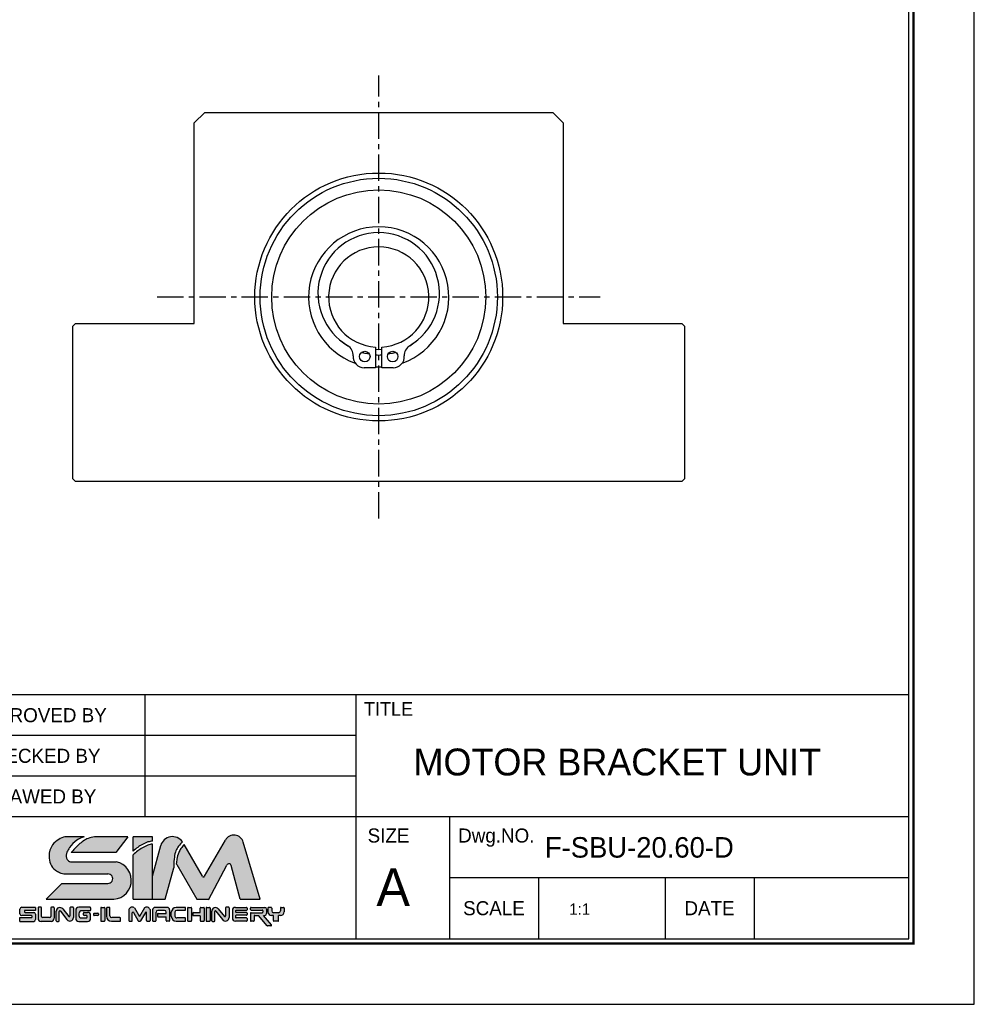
# Model space of a CAD drawing. Header units: millimetres. Extents: x 1532 to 2060, y 1208 to 1582.
# Tile 2 of 3: x 1879 to 2060, y 1208 to 1395. Entities that reach past the tile are written whole.
import ezdxf
from ezdxf.enums import TextEntityAlignment as Align

# ---------------------------------------------------------------- set-up
doc = ezdxf.new("R2010")
doc.units = ezdxf.units.MM
doc.linetypes.add('CENTER', pattern=[2, 1.25, -0.25, 0.25, -0.25])
for name, color, linetype in [('S1', 1, 'CENTER'), ('Z5', 7, 'Continuous'), ('Z7', 7, 'Continuous')]:
    doc.layers.add(name, color=color, linetype=linetype)

# ---------------------------------------------------------------- blocks, each defined once
blk = doc.blocks.new('란표제')
h = blk.add_hatch(color=150)
h.dxf.hatch_style = 1
edge = h.paths.add_edge_path()
edge.add_spline(control_points=[(207.254885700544, 16.33602195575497), (207.4122922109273, 16.47608683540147), (207.7174809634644, 16.74765264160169), (208.2523540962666, 17.06731062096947), (208.7774405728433, 17.32249890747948), (209.1543874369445, 17.38665720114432), (209.319017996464, 17.41467816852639)], knot_values=[0, 0, 0, 0, 0.6304310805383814, 1.222315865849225, 1.865724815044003, 2.364625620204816, 2.364625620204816, 2.364625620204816, 2.364625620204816], degree=3, periodic=0)
edge.add_line((209.319017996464, 17.41467816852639), (209.319017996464, 17.8749359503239))
edge.add_line((209.319017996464, 17.8749359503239), (207.254885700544, 17.8749359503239))
edge.add_line((207.254885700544, 17.8749359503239), (207.254885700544, 16.33602195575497))
edge = h.paths.add_edge_path()
edge.add_spline(control_points=[(209.319017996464, 17.09505608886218), (209.1507810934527, 17.05636180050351), (208.7718837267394, 16.96921585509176), (208.2430076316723, 16.7021166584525), (207.7228945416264, 16.35351243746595), (207.413543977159, 16.08416408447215), (207.254885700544, 15.9460219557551)], knot_values=[0, 0, 0, 0, 0.5164407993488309, 1.163110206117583, 1.761888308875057, 2.392319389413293, 2.392319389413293, 2.392319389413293, 2.392319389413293], degree=3, periodic=0)
edge.add_line((207.254885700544, 15.9460219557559), (207.254885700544, 11.2074160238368))
edge.add_line((207.254885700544, 11.2074160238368), (209.319017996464, 11.2074160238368))
edge.add_line((209.319017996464, 11.2074160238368), (209.319017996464, 17.09505608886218))
edge = h.paths.add_edge_path()
edge.add_line((205.4485281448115, 15.20675719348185), (200.5646388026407, 15.20675719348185))
edge.add_spline(control_points=[(200.5646388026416, 15.20675719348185), (200.4849448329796, 15.2311278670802), (200.2902893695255, 15.29065413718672), (200.0764048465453, 15.67955931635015), (200.1444277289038, 16.22277553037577), (200.5626230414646, 16.86702953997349), (201.1445093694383, 17.51252125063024), (201.753622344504, 17.7642963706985), (202.0212897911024, 17.8749359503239)], knot_values=[0, 0, 0, 0, 0.2433595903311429, 0.5944147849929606, 1.213183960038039, 1.789398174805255, 2.88702788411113, 3.747486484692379, 3.747486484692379, 3.747486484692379, 3.747486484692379], degree=3, periodic=0)
edge.add_line((202.021289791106, 17.87493595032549), (199.975920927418, 17.87493595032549))
edge.add_spline(control_points=[(199.975920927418, 17.87493595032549), (199.7520550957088, 17.7906646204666), (199.2509278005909, 17.60202188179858), (198.4944564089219, 16.96557093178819), (198.1991549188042, 15.94031959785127), (198.3773366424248, 14.94330619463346), (198.8409946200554, 14.33840604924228), (199.2605940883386, 14.13379854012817), (199.4124566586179, 14.059746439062)], knot_values=[0, 0, 0, 0, 0.550739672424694, 1.232839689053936, 2.19963066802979, 2.850121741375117, 3.513003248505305, 3.888995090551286, 3.888995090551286, 3.888995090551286, 3.888995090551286], degree=3, periodic=0)
edge.add_arc((200.0158996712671, 15.21120487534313), 1.299999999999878, 242.3423855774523, 270.0000000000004)
edge.add_line((200.0158996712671, 13.91120487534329), (204.5640160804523, 13.91120487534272))
edge.add_arc((204.5640160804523, 13.39961279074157), 0.5115920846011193, 270.18688939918, 90, ccw=False)
edge.add_line((204.565684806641, 12.88802342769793), (199.6526393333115, 12.88802342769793))
edge.add_line((199.6526393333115, 12.88802342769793), (197.9720319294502, 11.2074160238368))
edge.add_line((197.9720319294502, 11.2074160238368), (204.7937810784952, 11.2074160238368))
edge.add_arc((205.0304162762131, 13.2219417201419), 2.028376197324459, 263.3004820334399, 78.10426637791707)
edge = h.paths.add_edge_path(flags=17)
edge.add_spline(control_points=[(203.124493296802, 17.8749359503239), (202.8996633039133, 17.82721986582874), (202.2807588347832, 17.69586862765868), (201.4378743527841, 17.06335641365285), (200.9055243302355, 16.48007066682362), (200.6418784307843, 16.19119889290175)], knot_values=[0, 0, 0, 0, 0.6846043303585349, 1.884555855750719, 3.061918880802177, 3.061918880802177, 3.061918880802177, 3.061918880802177], degree=3, periodic=0)
edge.add_line((200.6418784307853, 16.19119889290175), (205.4077128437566, 16.19119889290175))
edge.add_line((205.4077128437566, 16.19119889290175), (206.7038211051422, 17.8749359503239))
edge.add_line((206.7038211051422, 17.8749359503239), (203.124493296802, 17.8749359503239))
h = blk.add_hatch(color=8)
h.dxf.hatch_style = 1
edge = h.paths.add_edge_path()
edge.add_spline(control_points=[(211.586712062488, 14.73767623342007), (211.5979655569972, 15.05995682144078), (211.6173841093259, 15.61607052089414), (211.7789107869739, 16.3460245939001), (212.0883945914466, 16.90037927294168), (212.3712800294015, 17.17334599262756), (212.5211611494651, 17.31797188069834)], knot_values=[0, 0, 0, 0, 0.7435831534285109, 1.283095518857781, 1.707763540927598, 2.186317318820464, 2.186317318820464, 2.186317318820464, 2.186317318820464], degree=3, periodic=0)
edge.add_arc((211.4478182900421, 16.58453128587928), 1.300000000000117, 34.34572044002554, 164.9999999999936)
edge.add_line((210.1921147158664, 16.92099604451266), (209.319017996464, 13.66255472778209))
edge.add_line((209.319017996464, 13.66255472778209), (209.319017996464, 11.2074160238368))
edge.add_line((209.319017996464, 11.2074160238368), (210.6863499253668, 11.2074160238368))
edge.add_line((210.6863499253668, 11.2074160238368), (211.5798839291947, 14.54213032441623))
edge.add_spline(control_points=[(211.5798839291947, 14.5421303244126), (211.5821599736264, 14.60731229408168), (211.5844360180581, 14.67249426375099), (211.586712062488, 14.73767623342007)], knot_values=[2.186317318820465, 2.186317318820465, 2.186317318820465, 2.186317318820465, 2.336708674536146, 2.336708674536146, 2.336708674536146, 2.336708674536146], degree=3, periodic=0)
edge = h.paths.add_edge_path()
edge.add_arc((217.4733307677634, 14.73094655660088), 0.2599999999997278, 14.999999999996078, 152.0936797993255, ccw=False)
edge.add_line((217.7244714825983, 14.79823950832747), (218.681274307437, 11.22740275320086))
edge.add_line((218.681274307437, 11.22740275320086), (220.7932630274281, 11.22740275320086))
edge.add_line((220.7932630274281, 11.22740275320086), (218.9990320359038, 17.29391512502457))
edge.add_arc((218.0017364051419, 16.99895508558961), 1.040000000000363, 16.47610349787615, 150.0000000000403)
edge.add_line((217.101069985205, 17.51895508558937), (214.8678378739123, 13.65088360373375))
edge.add_arc((214.7552545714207, 13.71588360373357), 0.1299999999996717, 210.0000000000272, 330.0000000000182, ccw=False)
edge.add_line((214.642671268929, 13.65088360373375), (212.6921295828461, 17.02932090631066))
edge.add_spline(control_points=[(212.6921295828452, 17.02932090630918), (212.5742457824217, 16.89979221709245), (212.3414632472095, 16.64401477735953), (212.065290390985, 16.12183659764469), (211.9274507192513, 15.54940397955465), (211.8798952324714, 15.13850761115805), (211.8598466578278, 14.96528077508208)], knot_values=[0, 0, 0, 0, 0.523800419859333, 1.034337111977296, 1.752334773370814, 2.275651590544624, 2.275651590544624, 2.275651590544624, 2.275651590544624], degree=3, periodic=0)
edge.add_arc((211.7973139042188, 14.85130860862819), 0.1300000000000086, 30.0000000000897, 61.24788174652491, ccw=False)
edge.add_line((211.9098972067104, 14.91630860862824), (214.0576988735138, 11.19620699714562))
edge.add_line((214.0576988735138, 11.19620699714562), (215.3070704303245, 11.1962069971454))
edge.add_line((215.3070704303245, 11.1962069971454), (217.243565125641, 14.85263365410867))
h = blk.add_hatch(color=150)
h.dxf.hatch_style = 1
h.paths.add_polyline_path([(196.8398843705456, 9.607704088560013, 0.4142135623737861), (196.644884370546, 9.80270408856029), (195.7199446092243, 9.80270408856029, -0.4142135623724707), (195.6549446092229, 9.867704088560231), (195.654944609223, 9.948566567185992, -0.4142135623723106), (195.7199446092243, 10.0135665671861), (196.8398843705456, 10.0135665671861), (196.8398843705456, 10.3463613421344), (195.3763517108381, 10.34636134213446, 0.4142135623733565), (195.1813517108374, 10.15136134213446), (195.1813517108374, 9.651637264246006, 0.4142135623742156), (195.3763517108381, 9.45663726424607), (196.4043549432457, 9.456637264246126, -0.4142135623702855), (196.4693549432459, 9.391637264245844), (196.4693549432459, 9.314484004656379, -0.4142135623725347), (196.4043549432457, 9.249484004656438), (195.1625882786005, 9.249484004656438), (195.1625882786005, 8.845717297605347), (196.644884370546, 8.845717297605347, 0.4142135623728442), (196.8398843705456, 9.04071729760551)])
h.paths.add_polyline_path([(204.2241152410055, 10.26798301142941, 0.4142135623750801), (204.1591152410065, 10.33298301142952), (203.8636730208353, 10.33298301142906, 0.4142135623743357), (203.7986730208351, 10.26798301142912), (203.7986730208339, 8.929340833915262, 0.4142135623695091), (203.8636730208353, 8.864340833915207), (204.1591152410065, 8.864340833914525, 0.4142135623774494), (204.2241152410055, 8.929340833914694)])
h.paths.add_polyline_path([(207.1653805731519, 9.763626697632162, -0.7673269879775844), (207.2866722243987, 9.796126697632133), (207.8058751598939, 8.896840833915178, 0.2679491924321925), (207.8621668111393, 8.864340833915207), (207.9913022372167, 8.864340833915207, 0.2679491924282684), (208.0475938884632, 8.896840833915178), (208.5667968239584, 9.796126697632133, -0.7673269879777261), (208.6880884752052, 9.763626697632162), (208.6880884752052, 8.929340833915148, 0.4142135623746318), (208.7530884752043, 8.864340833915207), (208.9903602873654, 8.864340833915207, 0.4142135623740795), (209.0553602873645, 8.929340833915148), (209.0553602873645, 10.10884705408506, 0.5572135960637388), (208.4489020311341, 10.2713470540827), (207.9267345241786, 9.366926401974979), (207.4045670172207, 10.27134705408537, 0.5198906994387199), (206.7981087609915, 10.10884705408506), (206.7981087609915, 8.929340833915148, 0.4142135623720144), (206.8631087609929, 8.864340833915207), (207.1003805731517, 8.864340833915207, 0.414213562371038), (207.1653805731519, 8.929340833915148)])
h = blk.add_hatch(color=251)
h.dxf.hatch_style = 1
h.paths.add_polyline_path([(203.5669230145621, 9.653807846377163, 0.4142135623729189), (203.5019230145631, 9.718807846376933), (203.0985386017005, 9.718807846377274, 0.4142135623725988), (203.0335386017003, 9.653807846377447), (203.0335386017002, 9.535083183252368, 0.4142135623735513), (203.0985386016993, 9.470083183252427), (203.5019230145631, 9.470083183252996, 0.4142135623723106), (203.5669230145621, 9.535083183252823)])
h.paths.add_polyline_path([(198.8155383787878, 9.170717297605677), (198.8155383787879, 10.28136134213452, 0.4142135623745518), (198.7505383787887, 10.34636134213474), (198.5312483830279, 10.34636134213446, 0.4142135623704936), (198.4662483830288, 10.28136134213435), (198.4662483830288, 9.374979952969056, -0.4142135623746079), (198.3362483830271, 9.244979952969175), (197.6035467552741, 9.244979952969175, -0.4142135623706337), (197.4735467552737, 9.374979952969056), (197.4735467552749, 10.28136134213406, 0.4142135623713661), (197.4085467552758, 10.34636134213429), (197.173220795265, 10.3463613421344, 0.4142135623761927), (197.1082207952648, 10.28136134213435), (197.1082207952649, 9.170717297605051, 0.4142135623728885), (197.4332207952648, 8.845717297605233), (198.490538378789, 8.845717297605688, 0.4142135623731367)])
h.paths.add_polyline_path([(200.8836941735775, 9.265258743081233), (200.8836941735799, 10.28136134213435, 0.4142135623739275), (200.8186941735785, 10.3463613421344), (200.5662103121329, 10.34636134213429, 0.4142135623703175), (200.5012103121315, 10.28136134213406), (200.5012103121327, 9.419089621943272, -0.7053166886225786), (200.385850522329, 9.377993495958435), (199.7365529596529, 10.17365216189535, 0.7053166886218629), (199.0443942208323, 9.927075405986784), (199.0443942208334, 8.91071729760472, 0.4142135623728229), (199.1093942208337, 8.845717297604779), (199.3056264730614, 8.84571729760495, 0.4142135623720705), (199.3706264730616, 8.910717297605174), (199.3706264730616, 9.904828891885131, -0.7182104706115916), (199.4873633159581, 9.944177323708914), (200.1832731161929, 9.02916815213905, 0.7182104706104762)])
h.paths.add_polyline_path([(202.7217367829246, 9.170717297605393), (202.7217367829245, 9.475145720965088, 0.414213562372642), (202.3967367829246, 9.80014572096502), (202.0179389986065, 9.800145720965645, 0.414213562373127), (201.9529389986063, 9.735145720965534), (201.9529389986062, 9.538394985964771, 0.4142135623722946), (202.0179389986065, 9.47339498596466), (202.273324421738, 9.473394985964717, -0.4142135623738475), (202.3383244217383, 9.40839498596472), (202.3383244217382, 9.281672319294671, -0.414213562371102), (202.273324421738, 9.21667231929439), (201.7241999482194, 9.21667231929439, -0.4142135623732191), (201.4641999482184, 9.476672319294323), (201.4641999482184, 9.652153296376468, -0.4142135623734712), (201.7891999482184, 9.977153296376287), (202.6567367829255, 9.97715329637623, 0.4142135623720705), (202.7217367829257, 10.04215329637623), (202.7217367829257, 10.2813613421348, 0.4142135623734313), (202.6567367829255, 10.3463613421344), (201.4565649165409, 10.3463613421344, 0.4142135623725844), (201.1315649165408, 10.02136134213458), (201.1315649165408, 9.170717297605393, 0.4142135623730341), (201.4565649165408, 8.845717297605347), (202.3967367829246, 8.845717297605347, 0.4142135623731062)])
h.paths.add_polyline_path([(205.9125890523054, 9.174990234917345, 0.4142135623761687), (205.8475890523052, 9.23999023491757), (204.9759224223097, 9.23999023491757, -0.4142135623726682), (204.7809224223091, 9.434990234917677), (204.7809224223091, 10.26798301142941, 0.4142135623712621), (204.7159224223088, 10.33298301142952), (204.4844112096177, 10.33298301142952, 0.4142135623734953), (204.4194112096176, 10.26798301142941), (204.4194112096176, 9.38434083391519, 0.4142135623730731), (204.9394112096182, 8.864340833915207), (205.8475890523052, 8.864340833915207, 0.4142135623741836), (205.9125890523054, 8.929340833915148)])
h.paths.add_polyline_path([(209.694731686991, 9.823725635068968, -0.4142135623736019), (209.8897316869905, 10.01872563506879), (210.5938065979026, 10.0187256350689, -0.4142135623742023), (210.7888065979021, 9.823725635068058), (210.7888065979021, 9.69676070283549), (209.9214226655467, 9.696760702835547, 0.4142135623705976), (209.8564226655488, 9.631760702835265), (209.8564226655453, 9.40577132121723, 0.41421356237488), (209.9214226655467, 9.340771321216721), (210.7888065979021, 9.34077132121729), (210.7888065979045, 8.929340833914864, 0.4142135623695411), (210.8538065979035, 8.864340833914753), (211.0838216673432, 8.86434083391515, 0.4142135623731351), (211.1488216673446, 8.929340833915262), (211.1488216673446, 10.07298301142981, 0.4142135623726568), (210.8888216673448, 10.33298301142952), (209.5973415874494, 10.33298301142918, 0.4142135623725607), (209.337341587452, 10.07298301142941), (209.337341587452, 8.929340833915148, 0.4142135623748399), (209.4023415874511, 8.864340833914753), (209.6297316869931, 8.864340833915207, 0.4142135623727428), (209.694731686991, 8.929340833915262)])
h.paths.add_polyline_path([(212.8488973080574, 9.150598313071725, 0.4142135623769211), (212.7838973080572, 9.21559831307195), (211.9150975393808, 9.215598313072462, -0.4142135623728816), (211.7200975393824, 9.410598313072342), (211.7200975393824, 9.825681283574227, -0.4142135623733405), (211.9150975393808, 10.02068128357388), (212.7838973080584, 10.02068128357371, 0.4142135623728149), (212.8488973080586, 10.08568128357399), (212.8488973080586, 10.26798301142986, 0.4142135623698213), (212.7838973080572, 10.33298301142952), (211.8480273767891, 10.33298301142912, 0.414213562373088), (211.3280273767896, 9.812983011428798), (211.3280273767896, 9.384340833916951, 0.4142135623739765), (211.8480273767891, 8.864340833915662), (212.7838973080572, 8.864340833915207, 0.4142135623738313), (212.8488973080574, 8.929340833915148)])
h.paths.add_polyline_path([(213.492579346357, 10.26798301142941, 0.41421356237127), (213.4275793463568, 10.33298301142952), (213.1321371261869, 10.33298301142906, 0.414213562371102), (213.0671371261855, 10.26798301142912), (213.0671371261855, 8.929340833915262, 0.4142135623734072), (213.1321371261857, 8.864340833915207), (213.4275793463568, 8.864340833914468, 0.4142135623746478), (213.492579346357, 8.929340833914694)])
h.paths.add_polyline_path([(214.8456035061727, 10.26798301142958, 0.4142135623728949), (214.7806035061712, 10.33298301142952), (214.4851612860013, 10.33298301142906, 0.4142135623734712), (214.4201612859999, 10.26798301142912), (214.4201612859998, 9.839948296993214, -0.4142135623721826), (214.3551612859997, 9.774948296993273), (213.676330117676, 9.774948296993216, 0.4142135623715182), (213.6113301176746, 9.709948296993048), (213.6113301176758, 9.520356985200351, 0.4142135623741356), (213.676330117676, 9.455356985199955), (214.3551612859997, 9.45535698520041, -0.4142135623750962), (214.4201612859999, 9.390356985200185), (214.4201612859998, 8.929340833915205, 0.4142135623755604), (214.4851612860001, 8.864340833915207), (214.7806035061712, 8.864340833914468, 0.414213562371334), (214.8456035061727, 8.929340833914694)])
h.paths.add_polyline_path([(215.4624624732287, 10.26798301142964, 0.4142135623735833), (215.3974624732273, 10.33298301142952), (215.1020202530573, 10.33298301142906, 0.414213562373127), (215.0370202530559, 10.26798301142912), (215.0370202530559, 8.929340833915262, 0.4142135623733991), (215.1020202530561, 8.864340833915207), (215.3974624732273, 8.864340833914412, 0.4142135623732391), (215.4624624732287, 8.929340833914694)])
h.paths.add_polyline_path([(216.339469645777, 10.17365216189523, 0.7053166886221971), (215.6473109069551, 9.927075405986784), (215.6473109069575, 8.91071729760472, 0.4142135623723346), (215.7123109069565, 8.845717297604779), (215.9085431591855, 8.84571729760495, 0.4142135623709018), (215.9735431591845, 8.910717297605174), (215.9735431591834, 9.904828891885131, -0.7182104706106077), (216.0902800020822, 9.944177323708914), (216.7861898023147, 9.02916815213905, 0.7182104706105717), (217.4866108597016, 9.265258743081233), (217.4866108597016, 10.28136134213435, 0.4142135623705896), (217.4216108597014, 10.3463613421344), (217.1691269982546, 10.34636134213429, 0.4142135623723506), (217.1041269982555, 10.28136134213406), (217.1041269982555, 9.419089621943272, -0.7053166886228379), (216.9887672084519, 9.377993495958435)])
h.paths.add_polyline_path([(219.420415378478, 10.26798301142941, 0.4142135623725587), (219.3554153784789, 10.33298301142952), (218.1709172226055, 10.33298301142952, 0.4142135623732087), (217.8459172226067, 10.00798301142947), (217.8459172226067, 9.189340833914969, 0.4142135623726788), (218.1709172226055, 8.864340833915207), (219.3554153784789, 8.864340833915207, 0.4142135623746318), (219.420415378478, 8.929340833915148), (219.420415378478, 9.143462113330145, 0.4142135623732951), (219.3554153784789, 9.208462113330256), (218.2404718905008, 9.208462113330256, -0.4142135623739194), (218.1754718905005, 9.273462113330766), (218.1754718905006, 9.438182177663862, -0.4142135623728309), (218.240471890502, 9.503182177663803), (219.3554153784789, 9.50318217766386, 0.414213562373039), (219.420415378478, 9.568182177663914), (219.420415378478, 9.728365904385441, 0.4142135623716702), (219.3554153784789, 9.793365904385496), (218.240471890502, 9.793365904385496, -0.4142135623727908), (218.1754718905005, 9.858365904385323), (218.1754718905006, 9.955071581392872, -0.4142135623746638), (218.2404718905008, 10.02007158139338), (219.3554153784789, 10.02007158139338, 0.4142135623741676), (219.420415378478, 10.08507158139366)])
h.paths.add_polyline_path([(221.4898233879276, 10.13798301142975, 0.4142135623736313), (221.2948233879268, 10.3329830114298), (219.8352710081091, 10.33298301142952, 0.4142135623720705), (219.7702710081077, 10.26798301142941), (219.7702710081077, 10.10677544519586, 0.414213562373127), (219.8352710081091, 10.04177544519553), (221.0336939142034, 10.0417754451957, -0.4142135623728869), (221.0986939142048, 9.976775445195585), (221.0986939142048, 9.837352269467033, -0.4142135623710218), (221.0336939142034, 9.772352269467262), (219.8352710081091, 9.772352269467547, 0.4142135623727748), (219.7702710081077, 9.707352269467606), (219.7702710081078, 8.929340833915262, 0.4142135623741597), (219.8352710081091, 8.864340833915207), (220.0926108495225, 8.864340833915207, 0.4142135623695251), (220.1576108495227, 8.929340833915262), (220.1576108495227, 9.414242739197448, -0.4142135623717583), (220.2226108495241, 9.479242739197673), (220.6306965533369, 9.479242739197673), (221.5531320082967, 8.379926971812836, 0.2216946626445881), (221.6029248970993, 8.356708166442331), (221.9552971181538, 8.35670816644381, 0.637070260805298), (222.0050900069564, 8.46348936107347), (221.1527717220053, 9.479242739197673), (221.2948233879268, 9.479242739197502, 0.414213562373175), (221.4898233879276, 9.674242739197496)])
h.paths.add_polyline_path([(223.366210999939, 9.869242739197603), (223.366210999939, 10.26798301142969, 0.4142135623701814), (223.3012109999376, 10.33298301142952), (223.0343925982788, 10.33298301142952, 0.4142135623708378), (222.9693925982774, 10.26798301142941), (222.9693925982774, 9.96735226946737, -0.4142135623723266), (222.7743925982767, 9.772352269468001), (222.2290342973, 9.772352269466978, -0.4142135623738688), (222.034034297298, 9.967352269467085), (222.034034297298, 10.26798301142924, 0.4142135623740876), (221.969034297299, 10.33298301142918), (221.7022158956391, 10.33298301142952, 0.4142135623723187), (221.63721589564, 10.26798301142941), (221.63721589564, 9.869242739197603, 0.4142135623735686), (222.0272158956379, 9.479242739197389), (222.9762109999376, 9.479242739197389, 0.4142135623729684)])
h.paths.add_polyline_path([(222.7748939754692, 9.479242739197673), (222.2133923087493, 9.479242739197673), (222.2133923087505, 8.929340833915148, 0.4142135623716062), (222.2783923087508, 8.864340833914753), (222.7098939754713, 8.864340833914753, 0.4142135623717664), (222.7748939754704, 8.929340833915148)])
for p, q in [((202.0212897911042, 17.87493595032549), (199.975920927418, 17.87493595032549)), ((206.7038211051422, 17.8749359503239), (203.124493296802, 17.8749359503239)), ((206.7038211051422, 17.8749359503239), (205.4077128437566, 16.19119889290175)), ((209.319017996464, 17.8749359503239), (207.254885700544, 17.8749359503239)), ((207.254885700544, 16.33602195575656), (207.254885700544, 17.8749359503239)), ((209.319017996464, 17.41467816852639), (209.319017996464, 17.8749359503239)), ((209.319017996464, 11.2074160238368), (209.319017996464, 17.09505608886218)), ((209.319017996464, 13.66255472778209), (210.1921147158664, 16.92099604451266)), ((214.6426712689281, 13.65088360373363), (212.692129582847, 17.02932090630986)), ((214.8678378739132, 13.65088360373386), (217.101069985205, 17.51895508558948)), ((220.7932630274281, 11.22740275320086), (218.9990320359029, 17.29391512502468)), ((205.4077128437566, 16.19119889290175), (200.6418784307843, 16.19119889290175)), ((207.254885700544, 11.2074160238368), (207.254885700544, 15.94602195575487)), ((200.5646388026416, 15.20675719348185), (205.4485281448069, 15.20675719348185)), ((211.9098972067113, 14.91630860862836), (214.0576988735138, 11.19620699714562)), ((215.2814177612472, 11.14777045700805), (217.2435651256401, 14.8526336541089)), ((218.681274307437, 11.22740275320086), (217.7244714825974, 14.79823950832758)), ((200.0158996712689, 13.91120487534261), (204.5640160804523, 13.91120487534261)), ((210.6863499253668, 11.2074160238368), (211.5798839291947, 14.54213032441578)), ((199.6526393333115, 12.88802342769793), (197.9720319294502, 11.20741602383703)), ((199.6526393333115, 12.88802342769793), (204.5623473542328, 12.88802342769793)), ((197.9720319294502, 11.2074160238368), (204.7937810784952, 11.2074160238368)), ((207.254885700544, 11.2074160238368), (209.319017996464, 11.2074160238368)), ((209.319017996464, 11.2074160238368), (210.6863499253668, 11.2074160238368)), ((214.0576988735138, 11.19620699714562), (215.2814177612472, 11.1962069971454)), ((218.681274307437, 11.22740275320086), (220.7932630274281, 11.22740275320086)), ((195.1813517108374, 9.651637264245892), (195.1813517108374, 10.15136134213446)), ((195.3763517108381, 10.3463613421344), (196.8398843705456, 10.3463613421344)), ((196.4043549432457, 9.45663726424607), (195.3763517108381, 9.45663726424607)), ((195.6549446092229, 9.948566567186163), (195.6549446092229, 9.867704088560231)), ((196.8398843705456, 10.0135665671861), (195.7199446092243, 10.0135665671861)), ((195.7199446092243, 9.80270408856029), (196.644884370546, 9.80270408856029)), ((196.8398843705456, 10.32175464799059), (196.8398843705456, 10.0135665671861)), ((196.8398843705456, 9.607704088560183), (196.8398843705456, 9.04071729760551)), ((197.1082207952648, 10.28136134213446), (197.1082207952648, 9.170717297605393)), ((197.4085467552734, 10.3463613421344), (197.173220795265, 10.3463613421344)), ((197.4735467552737, 9.37497995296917), (197.4735467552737, 10.28136134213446)), ((198.4662483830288, 10.28136134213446), (198.4662483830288, 9.37497995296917)), ((198.7505383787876, 10.3463613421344), (198.5312483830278, 10.3463613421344)), ((198.8155383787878, 10.28136134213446), (198.8155383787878, 9.170717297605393)), ((199.0443942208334, 8.910717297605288), (199.0443942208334, 9.92707540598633)), ((199.3706264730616, 8.910717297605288), (199.3706264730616, 9.904828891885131)), ((199.4873633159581, 9.944177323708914), (200.1832731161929, 9.029168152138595)), ((199.7365529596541, 10.17365216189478), (200.3858505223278, 9.377993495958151)), ((200.5012103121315, 10.28136134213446), (200.5012103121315, 9.419089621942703)), ((200.8186941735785, 10.3463613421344), (200.5662103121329, 10.3463613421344)), ((200.8836941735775, 10.28136134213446), (200.8836941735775, 9.265258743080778)), ((201.1315649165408, 10.02136134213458), (201.1315649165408, 9.170717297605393)), ((202.6567367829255, 10.3463613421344), (201.4565649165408, 10.3463613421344)), ((201.4641999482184, 9.652153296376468), (201.4641999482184, 9.476672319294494)), ((202.6567367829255, 9.977153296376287), (201.7891999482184, 9.977153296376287)), ((201.9529389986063, 9.538394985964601), (201.9529389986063, 9.735145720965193)), ((202.0179389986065, 9.800145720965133), (202.3967367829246, 9.800145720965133)), ((202.273324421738, 9.47339498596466), (202.0179389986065, 9.47339498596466)), ((202.7217367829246, 10.28136134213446), (202.7217367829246, 10.04215329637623)), ((202.7217367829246, 10.28136134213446), (202.7217367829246, 10.04215329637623)), ((202.7217367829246, 9.170717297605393), (202.7217367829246, 9.475145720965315)), ((203.0335386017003, 9.653807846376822), (203.0335386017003, 9.535083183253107)), ((203.0985386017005, 9.718807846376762), (203.5019230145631, 9.718807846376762)), ((203.5019230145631, 9.470083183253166), (203.0985386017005, 9.470083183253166)), ((203.5669230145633, 9.653807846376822), (203.5669230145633, 9.535083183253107)), ((203.7986730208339, 10.26798301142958), (203.7986730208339, 8.929340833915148)), ((203.8636730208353, 10.33298301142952), (204.1591152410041, 10.33298301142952)), ((204.2241152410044, 10.26798301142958), (204.2241152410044, 8.929340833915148)), ((204.4194112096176, 10.26798301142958), (204.4194112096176, 9.38434083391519)), ((204.7159224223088, 10.33298301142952), (204.4844112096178, 10.33298301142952)), ((204.7809224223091, 9.434990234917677), (204.7809224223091, 10.26798301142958)), ((206.7981087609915, 10.10884705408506), (206.7981087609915, 8.929340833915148)), ((207.1653805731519, 8.929340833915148), (207.1653805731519, 9.763626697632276)), ((207.2866722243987, 9.796126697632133), (207.8058751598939, 8.896840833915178)), ((207.4045670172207, 10.27134705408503), (207.9267345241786, 9.366926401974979)), ((208.4489020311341, 10.27134705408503), (207.9267345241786, 9.366926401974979)), ((208.5667968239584, 9.796126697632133), (208.0475938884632, 8.896840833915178)), ((208.6880884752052, 8.929340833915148), (208.6880884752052, 9.763626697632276)), ((209.0553602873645, 10.10884705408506), (209.0553602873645, 8.929340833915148)), ((209.3373415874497, 10.07298301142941), (209.3373415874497, 8.929340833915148)), ((210.8888216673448, 10.33298301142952), (209.5973415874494, 10.33298301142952)), ((209.694731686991, 8.929340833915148), (209.694731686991, 9.823725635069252)), ((209.8564226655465, 9.63176070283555), (209.8564226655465, 9.40577132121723)), ((210.5938065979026, 10.01872563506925), (209.8897316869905, 10.01872563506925)), ((209.9214226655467, 9.69676070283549), (210.7888065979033, 9.69676070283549)), ((210.7888065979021, 9.69676070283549), (210.7888065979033, 9.823725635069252)), ((211.1488216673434, 10.07298301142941), (211.1488216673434, 8.929340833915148)), ((211.3280273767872, 9.38434083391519), (211.3280273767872, 9.812983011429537)), ((211.7200975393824, 9.82568128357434), (211.7200975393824, 9.410598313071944)), ((212.7838973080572, 10.33298301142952), (211.8480273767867, 10.33298301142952)), ((212.7838973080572, 10.02068128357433), (211.9150975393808, 10.02068128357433)), ((212.8488973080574, 10.08568128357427), (212.8488973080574, 10.26798301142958)), ((213.0671371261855, 10.26798301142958), (213.0671371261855, 8.929340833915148)), ((213.1321371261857, 10.33298301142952), (213.4275793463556, 10.33298301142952)), ((213.492579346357, 10.26798301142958), (213.492579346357, 8.929340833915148)), ((213.6113301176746, 9.709948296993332), (213.6113301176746, 9.520356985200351)), ((213.676330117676, 9.774948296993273), (214.3551612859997, 9.774948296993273)), ((213.676330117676, 9.45535698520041), (214.3551612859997, 9.45535698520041)), ((214.4201612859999, 9.839948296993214), (214.4201612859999, 10.26798301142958)), ((214.4851612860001, 10.33298301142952), (214.7806035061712, 10.33298301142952)), ((214.8456035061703, 10.26798301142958), (214.8456035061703, 8.929340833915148)), ((215.0370202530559, 10.26798301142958), (215.0370202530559, 8.929340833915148)), ((215.1020202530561, 10.33298301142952), (215.3974624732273, 10.33298301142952)), ((215.4624624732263, 10.26798301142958), (215.4624624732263, 8.929340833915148)), ((215.6473109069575, 8.910717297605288), (215.6473109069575, 9.92707540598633)), ((215.9735431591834, 8.910717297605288), (215.9735431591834, 9.904828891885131)), ((216.0902800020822, 9.944177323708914), (216.7861898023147, 9.029168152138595)), ((216.339469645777, 10.17365216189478), (216.9887672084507, 9.377993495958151)), ((217.1041269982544, 10.28136134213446), (217.1041269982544, 9.419089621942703)), ((217.4216108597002, 10.3463613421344), (217.1691269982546, 10.3463613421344)), ((217.4866108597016, 10.28136134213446), (217.4866108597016, 9.265258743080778)), ((217.8459172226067, 10.00798301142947), (217.8459172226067, 9.189340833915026)), ((218.1709172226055, 10.33298301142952), (219.3554153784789, 10.33298301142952)), ((218.1754718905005, 9.955071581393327), (218.1754718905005, 9.858365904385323)), ((219.3554153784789, 10.02007158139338), (218.2404718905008, 10.02007158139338)), ((219.3554153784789, 9.793365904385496), (218.240471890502, 9.793365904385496)), ((219.3554153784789, 9.503182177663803), (218.240471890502, 9.503182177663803)), ((219.420415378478, 10.26798301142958), (219.420415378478, 10.08507158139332)), ((219.420415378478, 9.728365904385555), (219.420415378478, 9.568182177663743)), ((219.7702710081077, 10.10677544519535), (219.7702710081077, 10.26798301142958)), ((219.7702710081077, 9.707352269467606), (219.7702710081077, 8.929340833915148)), ((219.835271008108, 10.33298301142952), (221.2948233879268, 10.33298301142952)), ((219.835271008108, 10.04177544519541), (221.0336939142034, 10.04177544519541)), ((219.835271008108, 9.772352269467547), (221.0336939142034, 9.772352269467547)), ((220.2226108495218, 9.479242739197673), (220.6306965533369, 9.479242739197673)), ((221.5531320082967, 8.379926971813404), (220.6306965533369, 9.479242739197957)), ((221.0986939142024, 9.976775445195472), (221.0986939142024, 9.837352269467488)), ((221.1527717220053, 9.479242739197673), (221.2948233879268, 9.479242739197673)), ((222.0050900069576, 8.463489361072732), (221.1527717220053, 9.479242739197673)), ((221.4898233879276, 10.13798301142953), (221.4898233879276, 9.67424273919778)), ((221.63721589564, 10.26798301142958), (221.63721589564, 9.869242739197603)), ((221.969034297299, 10.33298301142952), (221.7022158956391, 10.33298301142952)), ((222.2133923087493, 9.479242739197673), (222.0272158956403, 9.479242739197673)), ((222.034034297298, 10.26798301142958), (222.034034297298, 9.967352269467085)), ((222.2133923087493, 8.929340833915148), (222.2133923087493, 9.479242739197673)), ((222.7743925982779, 9.772352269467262), (222.2290342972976, 9.772352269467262)), ((222.9762109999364, 9.479242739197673), (222.7748939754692, 9.479242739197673)), ((222.7748939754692, 8.929340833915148), (222.7748939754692, 9.479242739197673)), ((222.9693925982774, 10.26798301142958), (222.9693925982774, 9.967352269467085)), ((223.0343925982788, 10.33298301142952), (223.3012109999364, 10.33298301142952)), ((223.3662109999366, 10.26798301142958), (223.3662109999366, 9.869242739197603)), ((195.1625882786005, 8.845717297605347), (195.1625882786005, 9.249484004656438)), ((195.1625882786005, 9.249484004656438), (196.4043549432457, 9.249484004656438)), ((195.1625882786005, 8.845717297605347), (196.644884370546, 8.845717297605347)), ((196.4693549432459, 9.314484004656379), (196.4693549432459, 9.391637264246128)), ((198.490538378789, 8.845717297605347), (197.4332207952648, 8.845717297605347)), ((198.3362483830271, 9.244979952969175), (197.6035467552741, 9.244979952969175)), ((199.1093942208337, 8.845717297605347), (199.3056264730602, 8.845717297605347)), ((201.4565649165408, 8.845717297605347), (202.3967367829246, 8.845717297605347)), ((201.7241999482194, 9.21667231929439), (202.273324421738, 9.21667231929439)), ((202.3383244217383, 9.28167231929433), (202.3383244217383, 9.40839498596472)), ((203.8636730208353, 8.864340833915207), (204.1591152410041, 8.864340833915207)), ((204.9394112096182, 8.864340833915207), (205.8475890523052, 8.864340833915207)), ((205.8475890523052, 9.23999023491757), (204.9759224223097, 9.23999023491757)), ((205.9125890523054, 8.929340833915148), (205.9125890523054, 9.17499023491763)), ((206.8631087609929, 8.864340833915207), (207.1003805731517, 8.864340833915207)), ((207.8621668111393, 8.864340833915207), (207.9913022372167, 8.864340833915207)), ((208.7530884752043, 8.864340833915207), (208.9903602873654, 8.864340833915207)), ((209.4023415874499, 8.864340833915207), (209.6297316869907, 8.864340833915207)), ((209.9214226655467, 9.34077132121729), (210.7888065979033, 9.34077132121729)), ((210.7888065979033, 8.929340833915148), (210.7888065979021, 9.34077132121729)), ((211.0838216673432, 8.864340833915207), (210.8538065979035, 8.864340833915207)), ((211.8480273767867, 8.864340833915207), (212.783897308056, 8.864340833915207)), ((212.783897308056, 9.21559831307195), (211.9150975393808, 9.21559831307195)), ((212.8488973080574, 8.929340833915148), (212.8488973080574, 9.15059831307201)), ((213.1321371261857, 8.864340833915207), (213.4275793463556, 8.864340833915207)), ((214.4201612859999, 9.39035698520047), (214.4201612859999, 8.929340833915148)), ((214.4851612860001, 8.864340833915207), (214.7806035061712, 8.864340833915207)), ((215.1020202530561, 8.864340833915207), (215.3974624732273, 8.864340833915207)), ((215.7123109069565, 8.845717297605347), (215.9085431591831, 8.845717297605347)), ((219.3554153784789, 8.864340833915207), (218.1709172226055, 8.864340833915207)), ((218.1754718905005, 9.438182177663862), (218.1754718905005, 9.273462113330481)), ((219.3554153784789, 9.208462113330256), (218.2404718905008, 9.208462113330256)), ((219.420415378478, 9.143462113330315), (219.420415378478, 8.929340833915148)), ((220.0926108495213, 8.864340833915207), (219.835271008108, 8.864340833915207)), ((220.1576108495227, 9.414242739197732), (220.1576108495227, 8.929340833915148)), ((222.709893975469, 8.864340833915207), (222.2783923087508, 8.864340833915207)), ((221.9552971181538, 8.356708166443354), (221.6029248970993, 8.356708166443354))]:
    blk.add_line(p, q)
for centre, radius, start, end in [((211.4478182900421, 16.58453128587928), 1.3, 34.3457204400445, 165.0000000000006), ((218.0017364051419, 16.99895508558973), 1.04, 16.47610349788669, 149.9999999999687), ((205.0304162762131, 13.2219417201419), 2.028376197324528, 263.3004820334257, 78.10426637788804), ((211.7973139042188, 14.8513086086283), 0.13, 30.00000000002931, 61.24788175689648), ((217.4733307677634, 14.73094655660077), 0.26, 14.99999999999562, 152.0936797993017), ((200.0158996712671, 15.21120487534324), 1.3, 242.342385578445, 270), ((204.5640160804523, 13.39961279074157), 0.5115920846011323, 269.813110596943, 90), ((214.7552545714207, 13.71588360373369), 0.13, 210.0000000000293, 329.9999999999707), ((195.3763517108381, 10.15136134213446), 0.195, 90, 180), ((195.3763517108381, 9.651637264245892), 0.195, 180, 270), ((195.7199446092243, 9.948566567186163), 0.065, 90, 180), ((195.7199446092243, 9.867704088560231), 0.065, 180, 270), ((196.4043549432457, 9.391637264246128), 0.065, 0, 90), ((196.644884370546, 9.607704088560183), 0.195, 0, 90), ((197.173220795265, 10.28136134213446), 0.065, 90, 180), ((197.4085467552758, 10.28136134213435), 0.065, 0, 90.00000000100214), ((198.5312483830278, 10.28136134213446), 0.065, 90, 180), ((198.7505383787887, 10.2813613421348), 0.065, 0, 90.00000000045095), ((199.4343942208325, 9.927075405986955), 0.39, 39.21617813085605, 180), ((199.4356264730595, 9.904828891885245), 0.065, 37.25478689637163, 180), ((200.5662103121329, 10.28136134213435), 0.065, 90.00000000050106, 180), ((200.8186941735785, 10.28136134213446), 0.065, 0, 90.00000000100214), ((201.4565649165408, 10.02136134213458), 0.325, 90, 180), ((201.7891999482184, 9.652153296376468), 0.325, 90, 180), ((201.7241999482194, 9.476672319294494), 0.26, 180, 270), ((202.0179389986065, 9.735145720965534), 0.065, 90, 180), ((202.0179389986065, 9.538394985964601), 0.065, 180, 270), ((202.273324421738, 9.40839498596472), 0.065, 0, 90), ((202.3967367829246, 9.475145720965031), 0.325, 0, 90), ((202.6567367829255, 10.28136134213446), 0.065, 0, 90.00000000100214), ((202.6567367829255, 10.04215329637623), 0.065, 269.9999999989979, 0), ((203.0985386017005, 9.653807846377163), 0.065, 90, 180), ((203.0985386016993, 9.535083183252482), 0.065, 180, 270.000000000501), ((203.5019230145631, 9.653807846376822), 0.065, 0, 90), ((203.5019230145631, 9.535083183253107), 0.065, 270, 0), ((203.8636730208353, 10.26798301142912), 0.065, 90.00000000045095, 180), ((204.1591152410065, 10.26798301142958), 0.065, 0, 90.00000000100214), ((204.4844112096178, 10.26798301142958), 0.065, 90, 180), ((204.7159224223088, 10.26798301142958), 0.065, 0, 90), ((207.1583587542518, 9.977292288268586), 0.3835188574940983, 50.0609962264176, 159.9390037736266), ((207.2303805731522, 9.763626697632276), 0.065, 30.00000000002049, 180), ((208.7018605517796, 10.0024845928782), 0.3691544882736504, 16.74570727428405, 133.254292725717), ((208.6230884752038, 9.763626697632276), 0.065, 0, 149.9999999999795), ((209.5973415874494, 10.0729830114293), 0.26, 90.00000000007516, 180), ((209.8897316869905, 9.823725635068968), 0.195, 90, 180), ((209.9214226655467, 9.63176070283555), 0.065, 90.00000000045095, 180), ((210.5938065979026, 9.823725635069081), 0.195, 0, 89.99999999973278), ((210.8888216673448, 10.07298301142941), 0.26, 0, 90.00000000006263), ((211.8480273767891, 9.812983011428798), 0.52, 90.00000000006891, 180), ((211.9150975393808, 9.825681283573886), 0.195, 90, 180), ((212.7838973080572, 10.26798301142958), 0.065, 0, 90.00000000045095), ((212.7838973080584, 10.08568128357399), 0.065, 269.9999999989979, 0), ((213.1321371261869, 10.26798301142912), 0.065, 90.00000000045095, 180), ((213.4275793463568, 10.26798301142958), 0.065, 0, 90.00000000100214), ((213.676330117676, 9.709948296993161), 0.065, 90, 180), ((213.676330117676, 9.520356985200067), 0.065, 180, 269.9999999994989), ((214.3551612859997, 9.839948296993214), 0.065, 270, 0), ((214.3551612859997, 9.39035698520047), 0.065, 0, 90), ((214.4851612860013, 10.26798301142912), 0.065, 90.00000000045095, 180), ((214.7806035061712, 10.26798301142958), 0.065, 0, 90.00000000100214), ((215.1020202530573, 10.26798301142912), 0.065, 90.00000000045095, 180), ((215.3974624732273, 10.26798301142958), 0.065, 0, 90.00000000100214), ((216.0373109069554, 9.927075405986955), 0.39, 39.21617813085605, 180), ((216.0385431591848, 9.904828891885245), 0.065, 37.25478689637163, 180), ((217.1691269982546, 10.28136134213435), 0.065, 90.00000000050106, 180), ((217.4216108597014, 10.28136134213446), 0.065, 0, 90.00000000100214), ((218.1709172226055, 10.00798301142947), 0.325, 90, 180), ((218.2404718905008, 9.95507158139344), 0.065, 90, 180), ((218.240471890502, 9.858365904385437), 0.065, 180, 270), ((218.240471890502, 9.438182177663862), 0.065, 90, 180), ((219.3554153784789, 10.26798301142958), 0.065, 0, 90), ((219.3554153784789, 10.08507158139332), 0.065, 270, 0), ((219.3554153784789, 9.728365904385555), 0.065, 0, 90), ((219.3554153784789, 9.568182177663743), 0.065, 270, 0), ((219.8352710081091, 10.26798301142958), 0.065, 90.00000000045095, 180), ((219.8352710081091, 10.10677544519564), 0.065, 180, 269.9999999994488), ((219.8352710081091, 9.707352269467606), 0.065, 90.00000000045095, 180), ((220.2226108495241, 9.414242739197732), 0.065, 90.00000000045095, 180), ((221.0336939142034, 9.976775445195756), 0.065, 0, 90.00000000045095), ((221.0336939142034, 9.837352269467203), 0.065, 269.9999999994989, 0), ((221.2948233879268, 10.1379830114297), 0.195, 0, 90), ((221.2948233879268, 9.674242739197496), 0.195, 270, 0), ((221.7022158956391, 10.26798301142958), 0.065, 90, 180), ((222.0272158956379, 9.869242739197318), 0.39, 180, 270.0000000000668), ((221.969034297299, 10.26798301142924), 0.065, 0, 90.00000000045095), ((222.2290342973, 9.967352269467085), 0.195, 180, 269.9999999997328), ((222.7743925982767, 9.967352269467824), 0.195, 270.0000000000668, 0), ((223.0343925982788, 10.26798301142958), 0.065, 90.00000000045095, 180), ((222.9762109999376, 9.869242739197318), 0.39, 269.999999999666, 0), ((223.3012109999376, 10.26798301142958), 0.065, 0, 90.00000000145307), ((196.4043549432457, 9.314484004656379), 0.065, 270, 0), ((196.644884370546, 9.04071729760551), 0.195, 270, 0), ((197.4332207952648, 9.170717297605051), 0.325, 180, 269.9999999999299), ((197.6035467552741, 9.37497995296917), 0.13, 180, 270), ((198.3362483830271, 9.37497995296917), 0.13, 270, 0), ((198.490538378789, 9.170717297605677), 0.325, 270.0000000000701, 0), ((199.1093942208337, 8.91071729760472), 0.065, 180, 270), ((199.3056264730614, 8.910717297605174), 0.065, 269.9999999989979, 0), ((200.4936941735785, 9.265258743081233), 0.39, 217.2547868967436, 0), ((200.4362103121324, 9.419089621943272), 0.065, 219.2161781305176, 0), ((201.4565649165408, 9.170717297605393), 0.325, 180, 269.9999999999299), ((202.273324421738, 9.28167231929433), 0.065, 270, 0), ((202.3967367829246, 9.170717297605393), 0.325, 270, 0), ((203.8636730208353, 8.929340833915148), 0.065, 180, 270), ((204.1591152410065, 8.929340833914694), 0.065, 269.9999999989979, 0), ((204.9394112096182, 9.38434083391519), 0.52, 180, 270), ((204.9759224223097, 9.434990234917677), 0.195, 180, 270), ((205.8475890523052, 9.17499023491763), 0.065, 0, 90), ((205.8475890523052, 8.929340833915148), 0.065, 270, 0), ((206.8631087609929, 8.929340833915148), 0.065, 180, 270), ((207.1003805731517, 8.929340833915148), 0.065, 270, 0), ((207.8621668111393, 8.929340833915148), 0.065, 210.0000000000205, 270), ((207.9913022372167, 8.929340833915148), 0.065, 270, 329.9999999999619), ((208.7530884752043, 8.929340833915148), 0.065, 180, 270), ((208.9903602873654, 8.929340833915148), 0.065, 270, 0), ((209.4023415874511, 8.929340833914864), 0.065, 180, 269.9999999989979), ((209.6297316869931, 8.929340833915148), 0.065, 269.9999999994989, 0), ((209.9214226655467, 9.405771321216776), 0.065, 180, 270.000000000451), ((210.8538065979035, 8.929340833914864), 0.065, 180, 269.9999999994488), ((211.0838216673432, 8.929340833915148), 0.065, 269.9999999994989, 0), ((211.8480273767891, 9.384340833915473), 0.52, 180, 269.9999999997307), ((211.9150975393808, 9.410598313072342), 0.195, 180, 270.0000000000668), ((212.7838973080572, 9.150598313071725), 0.065, 0, 90.00000000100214), ((212.7838973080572, 8.929340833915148), 0.065, 269.9999999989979, 0), ((213.1321371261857, 8.929340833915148), 0.065, 180, 270), ((213.4275793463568, 8.929340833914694), 0.065, 269.9999999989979, 0), ((214.4851612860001, 8.929340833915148), 0.065, 180, 270), ((214.7806035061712, 8.929340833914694), 0.065, 269.9999999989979, 0), ((215.1020202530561, 8.929340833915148), 0.065, 180, 270), ((215.3974624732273, 8.929340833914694), 0.065, 269.9999999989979, 0), ((215.7123109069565, 8.91071729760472), 0.065, 180, 270), ((215.9085431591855, 8.910717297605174), 0.065, 269.9999999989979, 0), ((217.0966108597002, 9.265258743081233), 0.39, 217.2547868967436, 0), ((217.0391269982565, 9.419089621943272), 0.065, 219.2161781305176, 0), ((218.1709172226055, 9.189340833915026), 0.325, 180, 270), ((218.2404718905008, 9.273462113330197), 0.065, 180, 270), ((219.3554153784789, 9.143462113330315), 0.065, 0, 90), ((219.3554153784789, 8.929340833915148), 0.065, 270, 0), ((219.8352710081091, 8.929340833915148), 0.065, 180, 269.9999999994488), ((220.0926108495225, 8.929340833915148), 0.065, 269.9999999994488, 0), ((221.9552971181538, 8.42170816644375), 0.065, 270.0000000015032, 39.99999999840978), ((222.2783923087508, 8.929340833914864), 0.065, 180, 269.9999999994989), ((222.7098939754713, 8.929340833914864), 0.065, 269.9999999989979, 0), ((221.6029248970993, 8.421708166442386), 0.065, 219.9999999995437, 270)]:
    blk.add_arc(centre, radius, start, end)
for points, knots in [([(199.975920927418, 17.87493595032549), (199.7520550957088, 17.7906646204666), (199.2509278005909, 17.60202188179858), (198.4944564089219, 16.96557093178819), (198.1991549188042, 15.94031959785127), (198.3773366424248, 14.94330619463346), (198.8409946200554, 14.33840604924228), (199.2605940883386, 14.13379854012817), (199.4124566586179, 14.059746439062)], [0, 0, 0, 0, 0.550739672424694, 1.232839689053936, 2.19963066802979, 2.850121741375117, 3.513003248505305, 3.888995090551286, 3.888995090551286, 3.888995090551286, 3.888995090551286]), ([(212.5211611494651, 17.31797188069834), (212.3712800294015, 17.17334599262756), (212.0883945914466, 16.90037927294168), (211.7789107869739, 16.3460245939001), (211.6173841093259, 15.61607052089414), (211.5979655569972, 15.05995682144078), (211.586712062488, 14.73767623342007), (211.5844360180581, 14.67249426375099), (211.5821599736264, 14.60731229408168), (211.5798839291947, 14.5421303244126)], [0, 0, 0, 0, 0.4785537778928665, 0.9032217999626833, 1.442734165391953, 2.186317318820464, 2.186317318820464, 2.186317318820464, 2.336708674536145, 2.336708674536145, 2.336708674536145, 2.336708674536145])]:
    blk.add_open_spline(points, degree=3, knots=knots)
for points in [[(202.0212897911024, 17.8749359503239), (201.2490932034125, 17.49532900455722), (200.4768731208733, 16.71528597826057), (200.190647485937, 16.21518828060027), (200.1515971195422, 15.59765256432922), (200.3406189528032, 15.30183083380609), (200.5646388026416, 15.20675719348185)], [(203.124493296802, 17.8749359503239), (202.4632162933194, 17.69774731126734), (201.4627580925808, 17.03520142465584), (200.6418784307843, 16.19119889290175)], [(209.319017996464, 17.41467816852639), (208.8310535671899, 17.31079010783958), (208.2421489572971, 17.05162522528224), (207.7391370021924, 16.73968521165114), (207.254885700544, 16.33602195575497)], [(209.319017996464, 17.09505608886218), (208.8201744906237, 16.96139137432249), (208.236324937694, 16.6833607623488), (207.7391370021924, 16.34968521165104), (207.254885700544, 15.9460219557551)], [(212.6921295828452, 17.02932090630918), (212.3563704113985, 16.62728526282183), (212.1147307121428, 16.17755426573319), (211.9288992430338, 15.48402178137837), (211.8598466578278, 14.96528077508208)]]:
    blk.add_spline(points, degree=3)
at = {"layer": 'Z7', "color": 0}
for p, q in [((297.0000000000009, 0), (297.0000000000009, 210)), ((0, 0), (297.0000000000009, 0))]:
    blk.add_line(p, q, dxfattribs=at)
at = {"layer": 'Z7'}
for p, q in [((290.0000000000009, 33), (160.0000000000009, 33)), ((208.5000000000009, 33), (208.5000000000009, 20)), ((231.0000000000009, 33), (231.0000000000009, 7)), ((231.0000000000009, 28.66666666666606), (186.0000000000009, 28.66666666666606)), ((231.0000000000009, 24.33333333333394), (186.0000000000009, 24.33333333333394)), ((290.0000000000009, 20), (186.0000000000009, 20)), ((241.0000000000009, 20), (241.0000000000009, 7)), ((290.0000000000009, 13.5), (241.0000000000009, 13.5)), ((250.5000000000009, 13.5), (250.5000000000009, 7)), ((264.0000000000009, 13.5), (264.0000000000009, 7)), ((273.5000000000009, 13.5), (273.5000000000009, 7))]:
    blk.add_line(p, q, dxfattribs=at)
at = {"layer": 'Z7', "const_width": 0.25}
blk.add_lwpolyline([(290.5000000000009, 6.5), (290.5000000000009, 203.5), (10, 203.5), (10, 6.5)], close=True, dxfattribs=at)
at = {"layer": 'Z7'}
blk.add_lwpolyline([(290.0000000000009, 7), (290.0000000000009, 203), (10.5, 203), (10.5, 7)], close=True, dxfattribs=at)
for p in [(208.5000000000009, 28.66666666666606), (208.5000000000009, 24.33333333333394)]:
    blk.add_point(p, dxfattribs=at)
at = {"layer": 'Z5', "ltscale": 0.5}
for tag, p, height in [('TITLE', (237.1657184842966, 24.40589700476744), 2.5), ('도번', (251.1811757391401, 15.64243272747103), 2.5), ('SCALE', (253.7810780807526, 9.552501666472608), 1.2), ('DATE', (277.0199167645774, 9.511328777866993), 1.2)]:
    blk.add_attdef(tag, p, '', height=height, dxfattribs=at)
at = {"layer": 'Z7'}
for s, height, p in [('APPROVED BY', 1.5, (197.2500000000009, 30.83333333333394)), ('TITLE', 1.444, (234.5000000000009, 31.5)), ('CHECKED BY', 1.5, (197.2500000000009, 26.5)), ('DRAWED BY', 1.5, (197.2500000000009, 22.16666666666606)), ('SIZE', 1.5, (234.5000000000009, 18)), ('Dwg.NO.', 1.5, (246.0000000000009, 18)), ('A', 4, (235.0000000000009, 12.5)), ('SCALE', 1.5, (245.7500000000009, 10.25)), ('DATE', 1.5, (268.7500000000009, 10.25))]:
    blk.add_text(s, height=height, dxfattribs=at).set_placement(p, align=Align.MIDDLE_CENTER)
for tag, p in [('필렛', (179.2500000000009, 10.89999999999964)), ('모따기', (179.2500000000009, 8.299999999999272))]:
    blk.add_attdef(tag, text='', height=1.15, dxfattribs=at).set_placement(p, align=Align.MIDDLE_LEFT)

msp = doc.modelspace()

# ---------------------------------------------------------------- linework, layer by layer
for p, q in [((1911.904932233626, 1375.344139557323), (1913.904932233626, 1377.344139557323)), ((1913.904932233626, 1377.344139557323), (1979.904932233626, 1377.344139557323)), ((1979.904932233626, 1377.344139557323), (1981.904932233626, 1375.344139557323)), ((1911.904932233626, 1337.344139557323), (1911.904932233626, 1375.344139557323)), ((1981.904932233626, 1375.344139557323), (1981.904932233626, 1337.344139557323)), ((1888.904932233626, 1336.844139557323), (1889.404932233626, 1337.344139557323)), ((1888.904932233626, 1307.844139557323), (1888.904932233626, 1336.844139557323)), ((1889.404932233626, 1337.344139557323), (1911.904932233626, 1337.344139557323)), ((1981.904932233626, 1337.344139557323), (2004.404932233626, 1337.344139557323)), ((2004.404932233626, 1337.344139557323), (2004.904932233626, 1336.844139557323)), ((2004.904932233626, 1336.844139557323), (2004.904932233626, 1307.844139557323)), ((1946.304932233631, 1332.863105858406), (1946.304932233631, 1328.944139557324)), ((1947.504932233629, 1328.944139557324), (1947.504932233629, 1332.863105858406)), ((1946.304932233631, 1328.944139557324), (1944.147131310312, 1328.944139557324)), ((1946.90493223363, 1329.044139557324), (1946.304932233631, 1329.057680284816)), ((1947.504932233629, 1329.057680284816), (1946.90493223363, 1329.044139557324)), ((1949.662733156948, 1328.944139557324), (1947.504932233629, 1328.944139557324)), ((1889.404932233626, 1307.344139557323), (1888.904932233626, 1307.844139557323)), ((2004.404932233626, 1307.344139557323), (1889.404932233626, 1307.344139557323)), ((2004.904932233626, 1307.844139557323), (2004.404932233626, 1307.344139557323))]:
    msp.add_line(p, q)
at = {"flags": 128}
for points in [[(1941.408069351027, 1332.816049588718), (1940.607333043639, 1333.325256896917), (1939.829186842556, 1333.921917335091)], [(1953.980677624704, 1333.921917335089), (1953.202531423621, 1333.325256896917), (1952.401795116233, 1332.816049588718)], [(1945.152706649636, 1331.484595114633), (1944.349573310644, 1331.645067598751), (1943.646575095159, 1331.837802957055)], [(1947.504932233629, 1332.362155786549), (1946.90493223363, 1332.344139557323), (1946.304932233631, 1332.362155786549)], [(1950.163289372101, 1331.837802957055), (1949.460291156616, 1331.645067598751), (1948.657157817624, 1331.484595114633)]]:
    msp.add_lwpolyline(points, dxfattribs=at)
for centre, radius in [((1946.90493223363, 1342.344139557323), 23.50000000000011), ((1946.90493223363, 1342.344139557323), 22.50000000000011), ((1946.90493223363, 1342.344139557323), 20.29999999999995), ((1944.254932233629, 1331.044139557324), 1), ((1949.554932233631, 1331.044139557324), 1.00000000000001)]:
    msp.add_circle(centre, radius)
for centre, radius, start, end in [((1946.90493223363, 1342.344139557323), 13.29999999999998, 289.5928674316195, 250.4071325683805), ((1946.90493223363, 1343.019139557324), 11.52500000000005, 300.669940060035, 239.3300593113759), ((1946.90493223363, 1342.344139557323), 9.50000000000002, 273.6210909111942, 266.3789090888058), ((1939.954932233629, 1331.300004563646), 2.100000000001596, 356.5073647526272, 59.33005795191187), ((1953.854932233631, 1331.300004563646), 2.100000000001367, 120.6699454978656, 183.4926340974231), ((1944.147131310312, 1331.044139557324), 2.100000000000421, 176.5073647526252, 270), ((1946.90493223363, 1342.344139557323), 10.99999999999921, 266.8732238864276, 273.1267761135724), ((1949.662733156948, 1331.044139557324), 2.100000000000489, 270, 3.492636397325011)]:
    msp.add_arc(centre, radius, start, end)
at = {"layer": 'S1', "ltscale": 4}
for p, q in [((1946.90493223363, 1300.344139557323), (1946.90493223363, 1384.344139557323)), ((1904.904932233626, 1342.344139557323), (1988.904932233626, 1342.344139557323))]:
    msp.add_line(p, q, dxfattribs=at)

# ---------------------------------------------------------------- block references
at = {"ltscale": 5}
ref = msp.add_blockref('란표제', (1531.93153476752, 1208.267813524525), dxfattribs=dict(at, xscale=1.777524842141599, yscale=1.777524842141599, zscale=1.777524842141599))
ref.add_attrib('TITLE', 'MOTOR BRACKET UNIT', (1953.499491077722, 1251.649901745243), dxfattribs={"layer": 'Z5', "ltscale": 0.5, "height": 5.100479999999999})
ref.add_attrib('도번', 'F-SBU-20.60-D', (1978.412314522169, 1236.072626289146), dxfattribs={"layer": 'Z5', "ltscale": 0.5, "height": 3.888591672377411})
ref.add_attrib('SCALE', '1:1', (1983.033705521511, 1225.247622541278), dxfattribs={"layer": 'Z5', "ltscale": 0.5, "height": 2.133029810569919})

doc.saveas('drawing.dxf')
